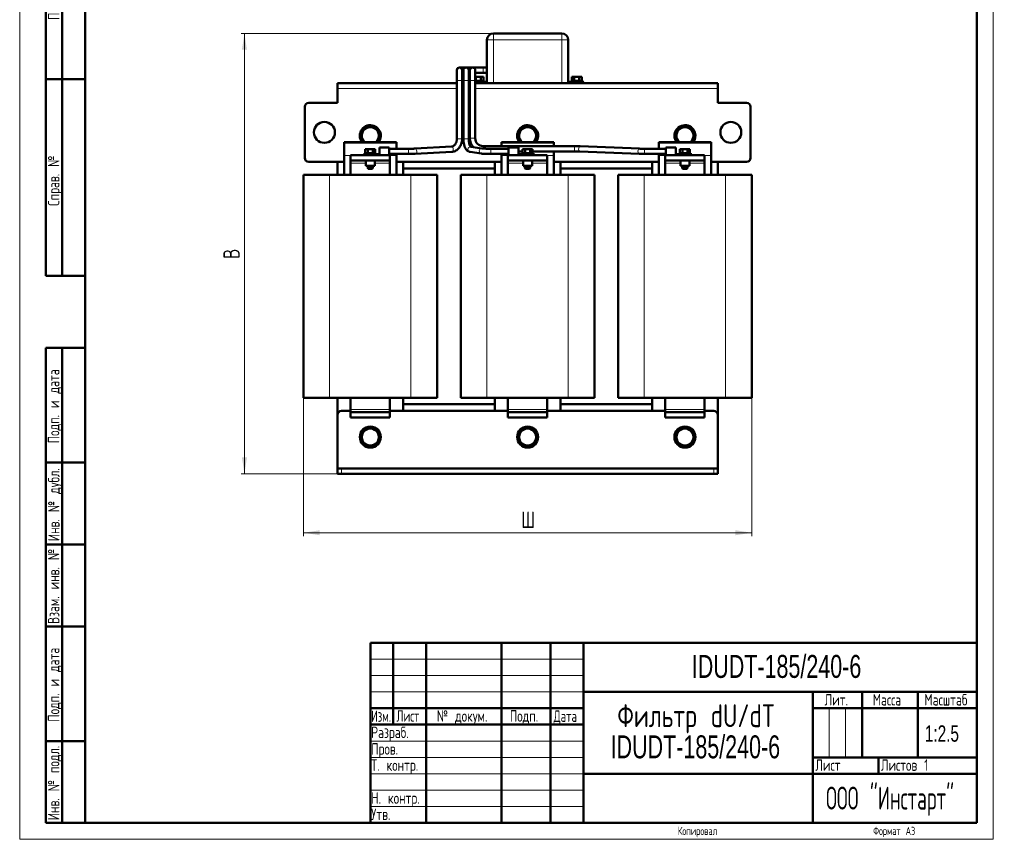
# Model space of a CAD drawing. Header units: millimetres. Extents: x 0 to 751, y 0 to 1050.
# Tile 1 of 2: x 0 to 751, y 0 to 625. Entities that reach past the tile are written whole.
import ezdxf

# ---------------------------------------------------------------- set-up
doc = ezdxf.new("R2010")
doc.units = ezdxf.units.MM
doc.header["$LTSCALE"] = 2.5
doc.linetypes.add('SLD-Сплошная', pattern=[0])
doc.styles.add('SLDTEXTSTYLE0', font='TXT', dxfattribs={"width": 0.7})
doc.styles.add('SLDTEXTSTYLE1', font='TXT', dxfattribs={"width": 0.7, "bigfont": 'bigfont'})
doc.styles.add('SLDTEXTSTYLE2', font='TXT', dxfattribs={"width": 0.705079, "bigfont": 'bigfont'})
doc.styles.add('SLDTEXTSTYLE3', font='TXT', dxfattribs={"width": 0.648852, "bigfont": 'bigfont'})
doc.styles.add('SLDTEXTSTYLE4', font='TXT', dxfattribs={"width": 0.632021, "bigfont": 'bigfont'})
doc.styles.add('SLDTEXTSTYLE5', font='TXT', dxfattribs={"width": 0.625377, "bigfont": 'bigfont'})
doc.styles.add('SLDTEXTSTYLE6', font='TXT', dxfattribs={"width": 0.578033, "bigfont": 'bigfont'})
doc.dimstyles.new('SLDDIMSTYLE0', dxfattribs={"dimtxt": 12.5, "dimasz": 12.5, "dimexe": 0, "dimexo": 0.0625, "dimgap": 3.125, "dimtad": 2, "dimdec": 1, "dimrnd": 1e-09, "dimzin": 12, "dimdsep": 46, "dimtxsty": 'SLDTEXTSTYLE0', "dimsah": 1, "dimcen": 0.09, "dimadec": 0, "dimazin": 3, "dimtfac": 1, "dimtdec": 3, "dimtofl": 0, "dimtmove": 0, "dimatfit": 3, "dimfxl": 0, "dimfrac": 2, "dimtolj": 1, "dimtzin": 12, "dimarcsym": 0})

# ---------------------------------------------------------------- blocks, each defined once
blk = doc.blocks.new('SW_NOTE_0')
at = {"color": 0, "linetype": 'Continuous', "lineweight": 0, "char_height": 17.5, "attachment_point": 2}
for s, insert, style in [('Фильтр dU/dT', (65.62, 22.49), 'SLDTEXTSTYLE1'), ('IDUDT-185/240-6', (65.04, -1.26), 'SLDTEXTSTYLE0')]:
    blk.add_mtext(s, dxfattribs=dict(at, insert=insert, style=style))
blk = doc.blocks.new('_D')
at = {"color": 7, "linetype": 'SLD-Сплошная', "lineweight": 0}
for p, q in [((216.43, 336.92), (216.43, 231.44)), ((558.43, 336.92), (558.43, 231.44)), ((558.43, 233.94), (216.43, 233.94))]:
    blk.add_line(p, q, dxfattribs=at)
at = {"color": 7, "linetype": 'SLD-Сплошная', "lineweight": 18}
for points in [[(216.43, 233.94), (228.93, 232.02), (228.93, 235.86)], [(558.43, 233.94), (545.93, 235.86), (545.93, 232.02)]]:
    blk.add_solid(points, dxfattribs=at)
at = {"color": 7, "linetype": 'SLD-Сплошная', "lineweight": 18, "insert": (382.54, 250.05), "char_height": 12.5, "attachment_point": 1, "style": 'SLDTEXTSTYLE1'}
blk.add_mtext('Ш', dxfattribs=at)
blk = doc.blocks.new('_D_1')
at = {"color": 7, "linetype": 'SLD-Сплошная', "lineweight": 0}
for p, q in [((361.4, 614.94), (168.93, 614.94)), ((171.43, 278.94), (171.43, 614.94)), ((245.4, 278.94), (168.93, 278.94))]:
    blk.add_line(p, q, dxfattribs=at)
at = {"color": 7, "linetype": 'SLD-Сплошная', "lineweight": 18}
for points in [[(171.43, 614.94), (169.5, 602.44), (173.35, 602.44)], [(171.43, 278.94), (173.35, 291.44), (169.5, 291.44)]]:
    blk.add_solid(points, dxfattribs=at)
at = {"color": 7, "linetype": 'SLD-Сплошная', "lineweight": 18, "insert": (155.31, 442.94), "char_height": 12.5, "attachment_point": 1, "rotation": 90, "style": 'SLDTEXTSTYLE1'}
blk.add_mtext('В', dxfattribs=at)

msp = doc.modelspace()

# ---------------------------------------------------------------- linework, layer by layer
at = {"color": 7, "linetype": 'SLD-Сплошная', "lineweight": 18}
for p, q in [((0, 1050), (0, 0)), ((742.5, 1050), (742.5, 0)), ((267.5, 137.5), (430, 137.5)), ((267.5, 125), (430, 125)), ((267.5, 112.5), (430, 112.5)), ((617.5, 100), (617.5, 62.5)), ((630, 100), (630, 62.5)), ((267.5, 75), (430, 75)), ((267.5, 62.5), (430, 62.5)), ((267.5, 50), (430, 50)), ((267.5, 37.5), (430, 37.5)), ((267.5, 25), (430, 25)), ((0, 0), (742.5, 0))]:
    msp.add_line(p, q, dxfattribs=at)
at = {"color": 7, "linetype": 'SLD-Сплошная', "lineweight": 50}
for p, q in [((50, 1037.5), (50, 12.5)), ((50, 1037.5), (50, 12.5)), ((730, 12.5), (730, 1037.5)), ((20, 430), (20, 730)), ((20, 430), (20, 730)), ((32.5, 430), (32.5, 730)), ((32.5, 430), (32.5, 730)), ((356.43, 609.94), (356.43, 577.94)), ((413.43, 614.94), (361.43, 614.94)), ((418.43, 577.94), (418.43, 609.94)), ((333.47, 586.94), (333.47, 578.94)), ((340.47, 588.94), (335.47, 588.94)), ((337.47, 578.94), (337.47, 586.94)), ((338.47, 586.94), (338.47, 578.94)), ((345.47, 588.94), (340.47, 588.94)), ((342.47, 578.94), (342.47, 586.94)), ((343.47, 586.94), (343.47, 578.94)), ((353.47, 588.94), (345.47, 588.94)), ((347.47, 578.94), (347.47, 586.94)), ((356.43, 588.94), (353.47, 588.94)), ((20, 580), (50, 580)), ((50, 580), (20, 580)), ((333.47, 578.94), (333.47, 534.6)), ((337.47, 584.94), (338.47, 584.94)), ((337.47, 534.6), (337.47, 578.94)), ((338.47, 578.94), (338.47, 534.45)), ((342.47, 584.94), (343.47, 584.94)), ((342.47, 534.45), (342.47, 578.94)), ((343.47, 578.94), (343.47, 534.94)), ((347.47, 584.94), (353.47, 584.94)), ((347.47, 581.74), (348.02, 581.74)), ((347.47, 534.94), (347.47, 578.94)), ((347.47, 578.74), (354.43, 578.74)), ((348.02, 578.74), (348.02, 581.74)), ((348.02, 581.74), (351.83, 581.74)), ((351.83, 578.74), (351.83, 581.74)), ((351.83, 581.74), (353.74, 581.74)), ((353.47, 584.94), (356.43, 584.94)), ((353.74, 578.74), (353.74, 581.74)), ((354.43, 577.94), (354.43, 578.74)), ((420.43, 578.74), (420.43, 577.94)), ((420.43, 578.74), (429.43, 578.74)), ((421.12, 578.74), (421.12, 581.74)), ((421.12, 581.74), (423.02, 581.74)), ((423.02, 578.74), (423.02, 581.74)), ((423.02, 581.74), (426.83, 581.74)), ((426.83, 578.74), (426.83, 581.74)), ((426.83, 581.74), (428.74, 581.74)), ((428.74, 578.74), (428.74, 581.74)), ((429.43, 577.94), (429.43, 578.74)), ((333.47, 576.94), (242.43, 576.94)), ((242.43, 576.94), (242.43, 572.94)), ((242.43, 572.94), (242.43, 561.94)), ((338.47, 576.94), (337.47, 576.94)), ((343.47, 576.94), (342.47, 576.94)), ((347.47, 577.94), (356.43, 577.94)), ((356.43, 576.94), (347.47, 576.94)), ((356.43, 577.94), (356.43, 576.94)), ((361.43, 576.94), (356.43, 576.94)), ((413.43, 576.94), (361.43, 576.94)), ((418.43, 576.94), (413.43, 576.94)), ((418.43, 576.94), (418.43, 577.94)), ((418.43, 577.94), (429.22, 577.94)), ((532.43, 576.94), (418.43, 576.94)), ((429.9, 577.94), (429.22, 577.94)), ((429.9, 576.94), (429.9, 577.94)), ((532.43, 572.94), (532.43, 576.94)), ((532.43, 561.94), (532.43, 572.94)), ((217.43, 558.94), (217.43, 519.94)), ((242.43, 561.94), (220.43, 561.94)), ((554.43, 561.94), (532.43, 561.94)), ((557.43, 519.94), (557.43, 558.94)), ((264.18, 542.57), (260.93, 540.69)), ((267.43, 544.45), (264.18, 542.57)), ((270.68, 542.57), (267.43, 544.45)), ((273.93, 540.69), (270.68, 542.57)), ((384.18, 542.57), (380.93, 540.69)), ((387.43, 544.45), (384.18, 542.57)), ((390.68, 542.57), (387.43, 544.45)), ((393.93, 540.69), (390.68, 542.57)), ((504.18, 542.57), (500.93, 540.69)), ((507.43, 544.45), (504.18, 542.57)), ((510.68, 542.57), (507.43, 544.45)), ((513.93, 540.69), (510.68, 542.57)), ((260.93, 540.69), (260.93, 536.94)), ((260.93, 536.94), (260.93, 533.19)), ((273.93, 536.94), (273.93, 540.69)), ((273.93, 533.19), (273.93, 536.94)), ((380.93, 540.69), (380.93, 536.94)), ((380.93, 536.94), (380.93, 533.19)), ((393.93, 536.94), (393.93, 540.69)), ((393.93, 533.19), (393.93, 536.94)), ((500.93, 540.69), (500.93, 536.94)), ((500.93, 536.94), (500.93, 533.19)), ((513.93, 536.94), (513.93, 540.69)), ((513.93, 533.19), (513.93, 536.94)), ((247.43, 531.69), (247.43, 531.94)), ((247.43, 531.94), (287.43, 531.94)), ((247.43, 531.69), (287.43, 531.69)), ((247.43, 531.69), (247.43, 521.69)), ((260.93, 533.19), (263.09, 531.94)), ((263.62, 523.6), (263.62, 526.6)), ((263.62, 526.6), (265.52, 526.6)), ((265.52, 523.6), (265.52, 526.6)), ((265.52, 526.6), (269.33, 526.6)), ((269.33, 523.6), (269.33, 526.6)), ((269.33, 526.6), (271.24, 526.6)), ((271.24, 523.6), (271.24, 526.6)), ((271.77, 531.94), (273.93, 533.19)), ((281.94, 527.96), (274.42, 527.96)), ((274.42, 527.96), (274.42, 522.56)), ((281.94, 521.94), (281.94, 527.96)), ((296.68, 526.95), (281.94, 526.95)), ((287.43, 531.94), (287.43, 531.69)), ((287.43, 531.69), (287.43, 526.95)), ((329.36, 528.61), (301.55, 527.07)), ((352.56, 527.24), (344.06, 528.45)), ((423.31, 528.94), (353.47, 528.94)), ((372.91, 526.95), (359.46, 526.95)), ((367.43, 531.69), (367.43, 531.94)), ((367.43, 531.94), (407.43, 531.94)), ((367.43, 531.69), (407.43, 531.69)), ((367.43, 531.69), (367.43, 528.94)), ((380.44, 527.96), (372.91, 527.96)), ((372.91, 527.96), (372.91, 524.95)), ((380.44, 522.56), (380.44, 527.96)), ((380.93, 533.19), (383.09, 531.94)), ((383.62, 523.6), (383.62, 526.6)), ((383.62, 526.6), (385.52, 526.6)), ((385.52, 523.6), (385.52, 526.6)), ((385.52, 526.6), (389.33, 526.6)), ((389.33, 523.6), (389.33, 526.6)), ((389.33, 526.6), (391.24, 526.6)), ((391.24, 523.6), (391.24, 526.6)), ((391.77, 531.94), (393.93, 533.19)), ((407.43, 531.94), (407.43, 531.69)), ((407.43, 531.69), (407.43, 528.94)), ((472.69, 527.02), (427.42, 528.86)), ((492.91, 526.95), (476.63, 526.95)), ((487.43, 531.69), (487.43, 531.94)), ((487.43, 531.94), (527.43, 531.94)), ((487.43, 531.69), (527.43, 531.69)), ((487.43, 531.69), (487.43, 526.95)), ((500.44, 527.96), (492.91, 527.96)), ((492.91, 527.96), (492.91, 524.95)), ((500.44, 522.56), (500.44, 527.96)), ((500.93, 533.19), (503.09, 531.94)), ((503.62, 523.6), (503.62, 526.6)), ((503.62, 526.6), (505.52, 526.6)), ((505.52, 523.6), (505.52, 526.6)), ((505.52, 526.6), (509.33, 526.6)), ((509.33, 523.6), (509.33, 526.6)), ((509.33, 526.6), (511.24, 526.6)), ((511.24, 523.6), (511.24, 526.6)), ((511.77, 531.94), (513.93, 533.19)), ((527.43, 531.94), (527.43, 531.69)), ((527.43, 531.69), (527.43, 521.69)), ((247.43, 521.69), (247.43, 506.94)), ((282.43, 521.94), (252.43, 521.94)), ((252.43, 521.94), (252.43, 517.94)), ((262.93, 523.6), (262.93, 522.8)), ((262.93, 523.6), (271.93, 523.6)), ((262.93, 522.8), (270.26, 522.8)), ((263.67, 521.94), (263.67, 522.8)), ((270.26, 522.8), (274.42, 522.8)), ((271.93, 522.8), (271.93, 523.6)), ((274.42, 522.56), (274.42, 521.94)), ((281.94, 522.95), (296.68, 522.95)), ((282.43, 521.94), (282.43, 517.94)), ((287.43, 522.95), (287.43, 521.69)), ((287.43, 521.69), (287.43, 506.94)), ((301.77, 523.07), (329.58, 524.61)), ((343.5, 524.49), (352, 523.28)), ((359.46, 522.95), (372.91, 522.95)), ((367.43, 522.95), (367.43, 521.69)), ((367.43, 521.69), (367.43, 506.94)), ((372.43, 521.94), (372.43, 517.94)), ((402.43, 521.94), (372.43, 521.94)), ((372.91, 524.95), (372.91, 521.94)), ((380.44, 524.94), (383.62, 524.94)), ((380.44, 522.8), (384.59, 522.8)), ((380.44, 521.94), (380.44, 522.56)), ((382.93, 523.6), (382.93, 522.8)), ((382.93, 523.6), (391.93, 523.6)), ((384.59, 522.8), (391.93, 522.8)), ((391.18, 521.94), (391.18, 522.8)), ((391.24, 524.94), (423.31, 524.94)), ((391.93, 522.8), (391.93, 523.6)), ((402.43, 521.94), (402.43, 517.94)), ((407.43, 524.94), (407.43, 521.69)), ((407.43, 521.69), (407.43, 506.94)), ((427.26, 524.87), (472.52, 523.03)), ((476.63, 522.95), (492.91, 522.95)), ((487.43, 522.95), (487.43, 521.69)), ((487.43, 521.69), (487.43, 506.94)), ((492.43, 521.94), (492.43, 517.94)), ((522.43, 521.94), (492.43, 521.94)), ((492.91, 524.95), (492.91, 521.94)), ((500.44, 522.8), (504.59, 522.8)), ((500.44, 521.94), (500.44, 522.56)), ((502.93, 523.6), (502.93, 522.8)), ((502.93, 523.6), (511.93, 523.6)), ((504.59, 522.8), (511.93, 522.8)), ((511.18, 521.94), (511.18, 522.8)), ((511.93, 522.8), (511.93, 523.6)), ((522.43, 521.94), (522.43, 517.94)), ((527.43, 521.69), (527.43, 506.94)), ((220.43, 516.94), (247.43, 516.94)), ((242.43, 516.94), (242.43, 506.94)), ((282.43, 517.94), (252.43, 517.94)), ((252.43, 517.94), (252.43, 515.94)), ((252.43, 515.94), (252.43, 506.94)), ((263.93, 517.94), (263.93, 513.94)), ((263.93, 513.94), (270.93, 513.94)), ((265.43, 513.94), (265.43, 512.1)), ((265.43, 512.1), (265.93, 511.6)), ((265.43, 512.1), (267.43, 512.1)), ((265.93, 511.6), (267.43, 511.6)), ((267.43, 512.1), (269.43, 512.1)), ((267.43, 511.6), (268.93, 511.6)), ((268.93, 511.6), (269.43, 512.1)), ((269.43, 512.1), (269.43, 513.94)), ((270.93, 513.94), (270.93, 517.94)), ((282.43, 517.94), (282.43, 515.94)), ((282.43, 515.94), (282.43, 506.94)), ((287.43, 516.94), (367.43, 516.94)), ((292.43, 506.94), (292.43, 516.94)), ((292.43, 511.94), (362.43, 511.94)), ((362.43, 516.94), (362.43, 506.94)), ((402.43, 517.94), (372.43, 517.94)), ((372.43, 517.94), (372.43, 515.94)), ((372.43, 515.94), (372.43, 506.94)), ((383.93, 517.94), (383.93, 513.94)), ((383.93, 513.94), (390.93, 513.94)), ((385.43, 513.94), (385.43, 512.1)), ((385.43, 512.1), (385.93, 511.6)), ((385.43, 512.1), (387.43, 512.1)), ((385.93, 511.6), (387.43, 511.6)), ((387.43, 512.1), (389.43, 512.1)), ((387.43, 511.6), (388.93, 511.6)), ((388.93, 511.6), (389.43, 512.1)), ((389.43, 512.1), (389.43, 513.94)), ((390.93, 513.94), (390.93, 517.94)), ((402.43, 517.94), (402.43, 515.94)), ((402.43, 515.94), (402.43, 506.94)), ((407.43, 516.94), (487.43, 516.94)), ((412.43, 506.94), (412.43, 516.94)), ((412.43, 511.94), (482.43, 511.94)), ((482.43, 516.94), (482.43, 506.94)), ((522.43, 517.94), (492.43, 517.94)), ((492.43, 517.94), (492.43, 515.94)), ((492.43, 515.94), (492.43, 506.94)), ((503.93, 517.94), (503.93, 513.94)), ((503.93, 513.94), (510.93, 513.94)), ((505.43, 513.94), (505.43, 512.1)), ((505.43, 512.1), (505.93, 511.6)), ((505.43, 512.1), (507.43, 512.1)), ((505.93, 511.6), (507.43, 511.6)), ((507.43, 512.1), (509.43, 512.1)), ((507.43, 511.6), (508.93, 511.6)), ((508.93, 511.6), (509.43, 512.1)), ((509.43, 512.1), (509.43, 513.94)), ((510.93, 513.94), (510.93, 517.94)), ((522.43, 517.94), (522.43, 515.94)), ((522.43, 515.94), (522.43, 506.94)), ((527.43, 516.94), (554.43, 516.94)), ((532.43, 506.94), (532.43, 516.94)), ((216.43, 506.94), (216.43, 336.94)), ((236.43, 506.94), (216.43, 506.94)), ((298.43, 506.94), (236.43, 506.94)), ((318.43, 506.94), (298.43, 506.94)), ((318.43, 336.94), (318.43, 506.94)), ((336.43, 506.94), (336.43, 336.94)), ((356.43, 506.94), (336.43, 506.94)), ((418.43, 506.94), (356.43, 506.94)), ((438.43, 506.94), (418.43, 506.94)), ((438.43, 336.94), (438.43, 506.94)), ((456.43, 506.94), (456.43, 336.94)), ((476.43, 506.94), (456.43, 506.94)), ((538.43, 506.94), (476.43, 506.94)), ((558.43, 506.94), (538.43, 506.94)), ((558.43, 336.94), (558.43, 506.94)), ((20, 430), (50, 430)), ((20, 12.5), (20, 375)), ((20, 375), (50, 375)), ((32.5, 12.5), (32.5, 375)), ((236.43, 336.94), (216.43, 336.94)), ((298.43, 336.94), (236.43, 336.94)), ((242.43, 336.94), (242.43, 323.94)), ((252.43, 327.94), (252.43, 336.94)), ((282.43, 327.94), (282.43, 336.94)), ((292.43, 326.94), (292.43, 336.94)), ((362.43, 331.94), (292.43, 331.94)), ((318.43, 336.94), (298.43, 336.94)), ((356.43, 336.94), (336.43, 336.94)), ((418.43, 336.94), (356.43, 336.94)), ((362.43, 336.94), (362.43, 326.94)), ((372.43, 327.94), (372.43, 336.94)), ((402.43, 327.94), (402.43, 336.94)), ((412.43, 326.94), (412.43, 336.94)), ((482.43, 331.94), (412.43, 331.94)), ((438.43, 336.94), (418.43, 336.94)), ((476.43, 336.94), (456.43, 336.94)), ((538.43, 336.94), (476.43, 336.94)), ((482.43, 336.94), (482.43, 326.94)), ((492.43, 327.94), (492.43, 336.94)), ((522.43, 327.94), (522.43, 336.94)), ((532.43, 323.94), (532.43, 336.94)), ((558.43, 336.94), (538.43, 336.94)), ((242.43, 323.94), (242.43, 282.94)), ((252.43, 326.94), (245.43, 326.94)), ((252.43, 325.94), (252.43, 327.94)), ((282.43, 325.94), (252.43, 325.94)), ((252.43, 321.94), (252.43, 325.94)), ((282.43, 325.94), (282.43, 327.94)), ((372.43, 326.94), (282.43, 326.94)), ((282.43, 325.94), (282.43, 321.94)), ((372.43, 325.94), (372.43, 327.94)), ((402.43, 325.94), (372.43, 325.94)), ((372.43, 321.94), (372.43, 325.94)), ((402.43, 325.94), (402.43, 327.94)), ((492.43, 326.94), (402.43, 326.94)), ((402.43, 325.94), (402.43, 321.94)), ((492.43, 325.94), (492.43, 327.94)), ((522.43, 325.94), (492.43, 325.94)), ((492.43, 321.94), (492.43, 325.94)), ((522.43, 325.94), (522.43, 327.94)), ((529.43, 326.94), (522.43, 326.94)), ((522.43, 325.94), (522.43, 321.94)), ((532.43, 323.94), (532.43, 282.94)), ((282.43, 321.94), (252.43, 321.94)), ((402.43, 321.94), (372.43, 321.94)), ((522.43, 321.94), (492.43, 321.94)), ((264.18, 312.57), (260.93, 310.69)), ((260.93, 310.69), (260.93, 306.94)), ((267.43, 314.45), (264.18, 312.57)), ((270.68, 312.57), (267.43, 314.45)), ((273.93, 310.69), (270.68, 312.57)), ((273.93, 306.94), (273.93, 310.69)), ((384.18, 312.57), (380.93, 310.69)), ((380.93, 310.69), (380.93, 306.94)), ((387.43, 314.45), (384.18, 312.57)), ((390.68, 312.57), (387.43, 314.45)), ((393.93, 310.69), (390.68, 312.57)), ((393.93, 306.94), (393.93, 310.69)), ((504.18, 312.57), (500.93, 310.69)), ((500.93, 310.69), (500.93, 306.94)), ((507.43, 314.45), (504.18, 312.57)), ((510.68, 312.57), (507.43, 314.45)), ((513.93, 310.69), (510.68, 312.57)), ((513.93, 306.94), (513.93, 310.69)), ((260.93, 306.94), (260.93, 303.19)), ((260.93, 303.19), (264.18, 301.31)), ((264.18, 301.31), (267.43, 299.43)), ((267.43, 299.43), (270.68, 301.31)), ((270.68, 301.31), (273.93, 303.19)), ((273.93, 303.19), (273.93, 306.94)), ((380.93, 306.94), (380.93, 303.19)), ((380.93, 303.19), (384.18, 301.31)), ((384.18, 301.31), (387.43, 299.43)), ((387.43, 299.43), (390.68, 301.31)), ((390.68, 301.31), (393.93, 303.19)), ((393.93, 303.19), (393.93, 306.94)), ((500.93, 306.94), (500.93, 303.19)), ((500.93, 303.19), (504.18, 301.31)), ((504.18, 301.31), (507.43, 299.43)), ((507.43, 299.43), (510.68, 301.31)), ((510.68, 301.31), (513.93, 303.19)), ((513.93, 303.19), (513.93, 306.94)), ((50, 287.5), (20, 287.5)), ((242.43, 282.94), (242.43, 278.94)), ((245.43, 282.94), (242.43, 282.94)), ((242.43, 278.94), (245.43, 278.94)), ((529.43, 282.94), (245.43, 282.94)), ((245.43, 278.94), (529.43, 278.94)), ((532.43, 282.94), (529.43, 282.94)), ((529.43, 278.94), (532.43, 278.94)), ((532.43, 282.94), (532.43, 278.94)), ((50, 225), (20, 225)), ((50, 162.5), (20, 162.5)), ((267.5, 150), (730, 150)), ((267.5, 150), (267.5, 12.5)), ((285, 87.5), (285, 150)), ((310, 150), (310, 12.5)), ((367.5, 150), (367.5, 12.5)), ((405, 150), (405, 12.5)), ((430, 150), (430, 12.5)), ((430, 112.5), (730, 112.5)), ((605, 112.5), (605, 12.5)), ((642.5, 112.5), (642.5, 62.5)), ((685, 112.5), (685, 62.5)), ((267.5, 100), (430, 100)), ((605, 100), (730, 100)), ((267.5, 87.5), (430, 87.5)), ((20, 75), (50, 75)), ((605, 62.5), (730, 62.5)), ((655, 62.5), (655, 50)), ((430, 50), (730, 50)), ((20, 12.5), (50, 12.5)), ((50, 12.5), (730, 12.5))]:
    msp.add_line(p, q, dxfattribs=at)
at = {"color": 8, "linetype": 'SLD-Сплошная', "lineweight": 18}
for p, q in [((361.43, 609.94), (356.43, 609.94)), ((361.43, 609.94), (361.43, 614.94)), ((361.43, 609.94), (413.43, 609.94)), ((361.43, 576.94), (361.43, 609.94)), ((413.43, 609.94), (413.43, 614.94)), ((418.43, 609.94), (413.43, 609.94)), ((413.43, 609.94), (413.43, 576.94)), ((353.47, 584.94), (353.47, 588.94)), ((333.47, 578.94), (335.47, 578.94)), ((335.47, 578.94), (337.47, 578.94)), ((340.47, 578.94), (338.47, 578.94)), ((342.47, 578.94), (340.47, 578.94)), ((345.47, 578.94), (343.47, 578.94)), ((347.47, 578.94), (345.47, 578.94)), ((333.47, 572.94), (242.43, 572.94)), ((338.47, 572.94), (337.47, 572.94)), ((343.47, 572.94), (342.47, 572.94)), ((532.43, 572.94), (347.47, 572.94)), ((429.22, 577.94), (429.22, 576.94)), ((333.47, 534.6), (335.47, 534.6)), ((335.47, 534.6), (337.47, 534.6)), ((338.47, 534.45), (340.47, 534.45)), ((340.47, 534.45), (342.47, 534.45)), ((347.47, 534.94), (343.47, 534.94)), ((296.68, 526.95), (296.68, 524.81)), ((353.47, 528.94), (353.47, 527.15)), ((359.46, 526.95), (359.46, 522.95)), ((423.31, 524.94), (423.31, 528.94)), ((476.63, 526.95), (476.63, 522.95)), ((252.43, 521.69), (247.43, 521.69)), ((269.57, 521.94), (269.57, 522.8)), ((287.43, 521.69), (282.43, 521.69)), ((296.68, 524.81), (296.68, 522.95)), ((372.43, 521.69), (367.43, 521.69)), ((385.28, 522.8), (385.28, 521.94)), ((407.43, 521.69), (402.43, 521.69)), ((492.43, 521.69), (487.43, 521.69)), ((505.28, 522.8), (505.28, 521.94)), ((527.43, 521.69), (522.43, 521.69)), ((252.43, 515.94), (263.93, 515.94)), ((270.93, 515.94), (282.43, 515.94)), ((372.43, 515.94), (383.93, 515.94)), ((390.93, 515.94), (402.43, 515.94)), ((492.43, 515.94), (503.93, 515.94)), ((510.93, 515.94), (522.43, 515.94)), ((236.43, 336.94), (236.43, 506.94)), ((298.43, 506.94), (298.43, 336.94)), ((356.43, 336.94), (356.43, 506.94)), ((418.43, 506.94), (418.43, 336.94)), ((476.43, 336.94), (476.43, 506.94)), ((538.43, 506.94), (538.43, 336.94)), ((252.43, 327.94), (282.43, 327.94)), ((372.43, 327.94), (402.43, 327.94)), ((492.43, 327.94), (522.43, 327.94)), ((245.43, 278.94), (245.43, 282.94)), ((529.43, 282.94), (529.43, 278.94))]:
    msp.add_line(p, q, dxfattribs=at)
at = {"color": 8, "linetype": 'SLD-Сплошная', "lineweight": 18, "flags": 128}
for points in [[(301.54, 527.07), (301.59, 527.07), (302.07, 526.92), (302.49, 526.48), (302.78, 525.84), (302.9, 525.07)], [(329.36, 528.61), (329.4, 528.61), (329.88, 528.45), (330.3, 528.02), (330.59, 527.37), (330.71, 526.61), (330.65, 525.84), (330.4, 525.2), (330.01, 524.76), (329.58, 524.61)], [(352.01, 523.28), (351.54, 523.42), (350.97, 523.85), (350.6, 524.5), (350.48, 525.26), (350.64, 526.03), (351.05, 526.67), (351.64, 527.11), (352.33, 527.26), (352.57, 527.24)], [(427.26, 524.87), (426.96, 524.97), (426.63, 525.37), (426.41, 525.99), (426.33, 526.74), (426.41, 527.52), (426.63, 528.19), (426.96, 528.66), (427.34, 528.86), (427.42, 528.86)], [(472.53, 523.03), (472.16, 523.18), (471.85, 523.61), (471.65, 524.26), (471.6, 525.03), (471.7, 525.79), (471.94, 526.44), (472.28, 526.87), (472.67, 527.02), (472.69, 527.02)], [(302.9, 525.07), (302.83, 524.31), (302.58, 523.66), (302.2, 523.22), (301.76, 523.07)]]:
    msp.add_lwpolyline(points, dxfattribs=at)
at = {"color": 7, "linetype": 'SLD-Сплошная', "lineweight": 50}
for centre in [(232.43, 539.44), (542.43, 539.44), (267.43, 306.94), (387.43, 306.94), (507.43, 306.94)]:
    msp.add_circle(centre, 8, dxfattribs=at)
for centre, radius, start, end in [((361.43, 609.94), 5, 90, 180), ((413.43, 609.94), 5, 0, 90), ((335.47, 586.94), 2, 0, 180), ((340.47, 586.94), 2, 90, 180), ((340.47, 586.94), 2, 0, 90), ((345.47, 586.94), 2, 90, 180), ((345.47, 586.94), 2, 0, 90), ((220.43, 558.94), 3, 90, 180), ((554.43, 558.94), 3, 0, 90), ((267.43, 536.94), 8, 321.31781, 180), ((267.43, 536.94), 6.5, 120, 180), ((267.43, 536.94), 6.5, 60, 120), ((267.43, 536.94), 6.5, 360, 60), ((387.43, 536.94), 8, 321.31777, 180), ((387.43, 536.94), 6.5, 120, 180), ((387.43, 536.94), 6.5, 60, 120), ((387.43, 536.94), 6.5, 360, 60), ((507.43, 536.94), 8, 0, 218.68228), ((507.43, 536.94), 6.5, 120, 180), ((507.43, 536.94), 6.5, 60, 120), ((507.43, 536.94), 6.5, 360, 60), ((267.43, 536.94), 8, 180, 218.68219), ((267.43, 536.94), 6.5, 180, 230.28486), ((267.43, 536.94), 6.5, 309.71514, 360), ((353.47, 534.94), 10, 180, 222.71372), ((353.47, 534.94), 6, 180, 270), ((387.43, 536.94), 8, 180, 218.68223), ((387.43, 536.94), 6.5, 180, 230.28486), ((387.43, 536.94), 6.5, 309.71514, 360), ((507.43, 536.94), 6.5, 180, 230.28486), ((507.43, 536.94), 6.5, 309.71514, 360), ((507.43, 536.94), 8, 321.31772, 0), ((220.43, 519.94), 3, 180, 270), ((554.43, 519.94), 3, 270, 0), ((245.43, 323.94), 3, 90, 180), ((529.43, 323.94), 3, 0, 90), ((267.43, 306.94), 6.5, 120, 180), ((267.43, 306.94), 6.5, 60, 120), ((267.43, 306.94), 6.5, 360, 60), ((387.43, 306.94), 6.5, 120, 180), ((387.43, 306.94), 6.5, 60, 120), ((387.43, 306.94), 6.5, 360, 60), ((507.43, 306.94), 6.5, 120, 180), ((507.43, 306.94), 6.5, 60, 120), ((507.43, 306.94), 6.5, 360, 60), ((267.43, 306.94), 6.5, 180, 240), ((267.43, 306.94), 6.5, 240, 300), ((267.43, 306.94), 6.5, 300, 360), ((387.43, 306.94), 6.5, 180, 240), ((387.43, 306.94), 6.5, 240, 300), ((387.43, 306.94), 6.5, 300, 360), ((507.43, 306.94), 6.5, 180, 240), ((507.43, 306.94), 6.5, 240, 300), ((507.43, 306.94), 6.5, 300, 360)]:
    msp.add_arc(centre, radius, start, end, dxfattribs=at)
at = {"color": 8, "linetype": 'SLD-Сплошная', "lineweight": 18}
msp.add_arc((343.93, 526.45), 2.01, 86.26763, 257.55238, dxfattribs=at)
at = {"color": 7, "linetype": 'SLD-Сплошная', "lineweight": 50}
for points, knots in [([(333.47, 534.6), (333.45, 534.12), (333.42, 533.46), (333.21, 532.53), (332.98, 531.78), (332.61, 530.97), (332.13, 530.23), (331.56, 529.59), (330.91, 529.08), (330.19, 528.75), (329.67, 528.59), (329.39, 528.61), (329.36, 528.62)], [0, 0, 0, 0, 0.14808, 0.20638, 0.302551, 0.401225, 0.506254, 0.61576, 0.730386, 0.852501, 0.98725, 1, 1, 1, 1]), ([(329.58, 524.64), (329.96, 524.67), (330.81, 524.73), (332.08, 525.18), (333.35, 525.88), (334.48, 526.83), (335.45, 527.96), (336.22, 529.22), (336.77, 530.47), (337.12, 531.63), (337.35, 532.77), (337.46, 533.75), (337.47, 534.39), (337.47, 534.6)], [0, 0, 0, 0, 0.0880093, 0.1957494, 0.304038, 0.4125133, 0.520167, 0.625077, 0.7225469, 0.8030789, 0.87183, 0.9567596, 1, 1, 1, 1]), ([(338.47, 534.45), (338.49, 533.87), (338.51, 533.04), (338.64, 531.86), (338.79, 530.88), (339.04, 529.78), (339.37, 528.71), (339.79, 527.7), (340.3, 526.77), (340.91, 525.94), (341.64, 525.25), (342.49, 524.76), (343.17, 524.49), (343.55, 524.5), (343.6, 524.5)], [0, 0, 0, 0, 0.1230664, 0.1727783, 0.2544775, 0.3377935, 0.4259892, 0.5169061, 0.610092, 0.7051858, 0.8002687, 0.8934851, 0.9857894, 1, 1, 1, 1]), ([(344.11, 528.45), (344.11, 528.44), (344.11, 528.44), (343.92, 528.61), (343.66, 528.97), (343.36, 529.52), (343.06, 530.28), (342.82, 531.15), (342.65, 532.04), (342.54, 532.9), (342.48, 533.69), (342.48, 534.23), (342.47, 534.45)], [0, 0, 0, 0, 0.079, 0.184867, 0.292673, 0.40348, 0.515521, 0.64471, 0.743825, 0.828071, 0.929391, 1, 1, 1, 1]), ([(301.53, 527.07), (301.49, 527.07), (301.12, 527.04), (300.37, 527.01), (299.4, 526.98), (298.47, 526.96), (297.58, 526.95), (296.96, 526.95), (296.68, 526.95)], [0, 0, 0, 0, 0.039617, 0.289352, 0.485105, 0.648931, 0.842253, 1, 1, 1, 1]), ([(359.46, 526.95), (358.94, 526.95), (358.2, 526.95), (357.16, 526.97), (356.32, 526.99), (355.4, 527.03), (354.55, 527.07), (353.8, 527.12), (353.19, 527.17), (352.77, 527.21), (352.62, 527.23), (352.57, 527.24)], [0, 0, 0, 0, 0.180001, 0.252268, 0.369776, 0.487352, 0.608456, 0.728377, 0.844444, 0.953844, 1, 1, 1, 1]), ([(427.41, 528.86), (427.32, 528.87), (426.92, 528.88), (426.2, 528.9), (425.24, 528.93), (424.29, 528.94), (423.63, 528.94), (423.31, 528.94)], [0, 0, 0, 0, 0.076197, 0.330343, 0.537035, 0.776635, 1, 1, 1, 1]), ([(476.63, 526.95), (476.11, 526.95), (475.38, 526.95), (474.33, 526.97), (473.52, 526.99), (472.96, 527.01), (472.69, 527.02)], [0, 0, 0, 0, 0.378777, 0.530849, 0.778122, 1, 1, 1, 1]), ([(296.68, 522.95), (297.23, 522.95), (297.99, 522.96), (299.08, 522.97), (299.95, 523), (300.91, 523.03), (301.48, 523.06), (301.76, 523.07)], [0, 0, 0, 0, 0.298341, 0.417906, 0.612871, 0.80872, 1, 1, 1, 1]), ([(352.01, 523.29), (352.08, 523.27), (352.42, 523.22), (353.2, 523.15), (354.37, 523.07), (355.54, 523.02), (356.57, 522.99), (357.53, 522.97), (358.48, 522.95), (359.14, 522.95), (359.46, 522.95)], [0, 0, 0, 0, 0.045975, 0.232723, 0.411953, 0.564561, 0.684354, 0.78178, 0.894716, 1, 1, 1, 1]), ([(423.31, 524.94), (423.84, 524.94), (424.57, 524.94), (425.61, 524.92), (426.42, 524.9), (426.99, 524.88), (427.26, 524.87)], [0, 0, 0, 0, 0.378757, 0.530821, 0.778081, 1, 1, 1, 1]), ([(472.53, 523.03), (472.63, 523.02), (473.02, 523.01), (473.75, 522.99), (474.7, 522.96), (475.65, 522.95), (476.31, 522.95), (476.63, 522.95)], [0, 0, 0, 0, 0.076197, 0.330343, 0.537035, 0.776635, 1, 1, 1, 1])]:
    msp.add_open_spline(points, degree=3, knots=knots, dxfattribs=at)

# ---------------------------------------------------------------- block references
at = {"color": 7, "linetype": 'Continuous', "lineweight": 0}
msp.add_blockref('SW_NOTE_0', (450.35, 80.58), dxfattribs=at)

# ---------------------------------------------------------------- texts
at = {"color": 7, "linetype": 'Continuous', "lineweight": 0, "char_height": 8.75, "attachment_point": 2, "rotation": 90, "style": 'SLDTEXTSTYLE1'}
for s, insert in [('Перв. примен.', (21.65, 654.04)), ('Справ. №', (21.5, 502.53)), ('Подп. и дата', (21.5, 330.44)), ('Инв. № дубл.', (21.65, 255.34)), ('Взам. инв. №', (21.5, 193.01)), ('Подп. и дата', (21.5, 117.94)), ('Инв. № подл.', (21.5, 42.95))]:
    msp.add_mtext(s, dxfattribs=dict(at, insert=insert))
at = {"color": 7, "linetype": 'Continuous', "lineweight": 0}
for s, insert, char_height, attachment_point, style in [('IDUDT-185/240-6', (577.3, 140.69), 17.5, 2, 'SLDTEXTSTYLE0'), ('Лит.', (622.89, 110.85), 8.75, 2, 'SLDTEXTSTYLE1'), ('Масса', (661.52, 110.85), 8.75, 2, 'SLDTEXTSTYLE1'), ('Масштаб', (706.49, 110.85), 8.75, 2, 'SLDTEXTSTYLE2'), ('Изм.', (275.68, 98.35), 8.75, 2, 'SLDTEXTSTYLE5'), ('Лист', (296.14, 98.5), 8.75, 2, 'SLDTEXTSTYLE4'), ('№ докум.', (337.47, 98.5), 8.75, 2, 'SLDTEXTSTYLE1'), ('Подп.', (384.69, 98.5), 8.75, 2, 'SLDTEXTSTYLE1'), ('Дата', (416.17, 98.35), 8.75, 2, 'SLDTEXTSTYLE3'), ('Разраб.', (268.12, 86), 8.75, 1, 'SLDTEXTSTYLE1'), ('1:2.5', (703.44, 86.97), 12.5, 2, 'SLDTEXTSTYLE0'), ('Пров.', (268.12, 73.35), 8.75, 1, 'SLDTEXTSTYLE1'), ('Т. контр.', (268.12, 61), 8.75, 1, 'SLDTEXTSTYLE1'), ('Лист', (606.88, 61), 8.75, 1, 'SLDTEXTSTYLE1'), ('Листов 1', (656.88, 61), 8.75, 1, 'SLDTEXTSTYLE1'), ('ООО "Инстарт"', (663.9, 40.2), 17.5, 2, 'SLDTEXTSTYLE6'), ('Н. контр.', (268.12, 35.85), 8.75, 1, 'SLDTEXTSTYLE1'), ('Утв.', (268.12, 23.5), 8.75, 1, 'SLDTEXTSTYLE1'), ('Копировал', (517.01, 9.56), 6.25, 2, 'SLDTEXTSTYLE1'), ('Формат А3', (667.03, 9.56), 6.25, 2, 'SLDTEXTSTYLE1')]:
    msp.add_mtext(s, dxfattribs=dict(at, insert=insert, char_height=char_height, attachment_point=attachment_point, style=style))

# ---------------------------------------------------------------- dimensions: what is measured, and where the dimension line sits
at = {"color": 7, "linetype": 'SLD-Сплошная', "lineweight": 18}
dim = msp.add_linear_dim(base=(171.43, 614.94), p1=(245.43, 278.94), p2=(361.43, 614.94), angle=90, text='В', dimstyle='SLDDIMSTYLE0', dxfattribs=at)
dim.commit()
dim.dimension.update_dxf_attribs({"geometry": '_D_1', "text_midpoint": (171.43, 446.94), "dimtype": 160})
dim = msp.add_linear_dim(base=(216.43, 233.94), p1=(558.43, 336.94), p2=(216.43, 336.94), text='Ш', dimstyle='SLDDIMSTYLE0', dxfattribs=at)
dim.commit()
dim.dimension.update_dxf_attribs({"geometry": '_D', "text_midpoint": (387.43, 233.94), "dimtype": 160})

doc.saveas('drawing.dxf')
